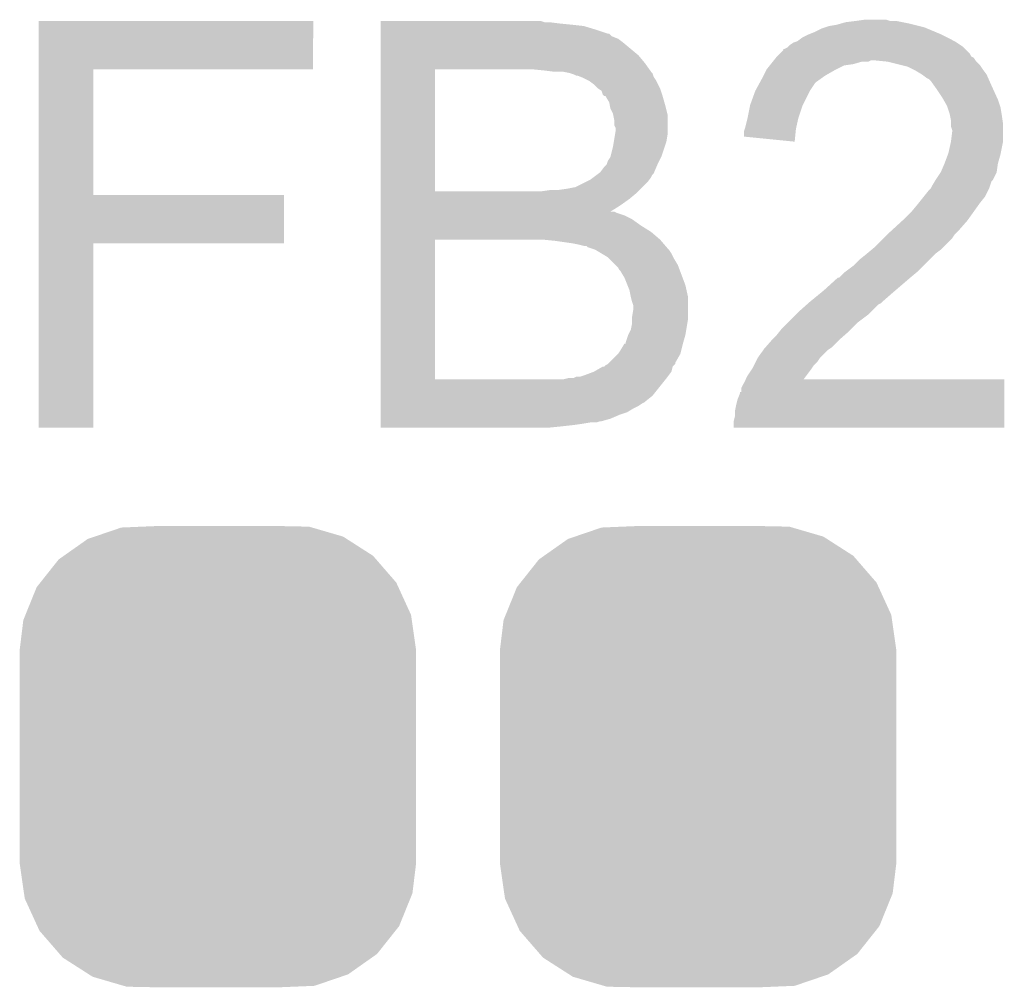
# Model space of a CAD drawing. Extents: x -0.05 to 0.95, y -0.15 to 0.98.
# Tile 25 of 30: x 0.6255 to 0.703, y 0.799 to 0.8751. Entities that reach past the tile are written whole.
import ezdxf

# ---------------------------------------------------------------- set-up
doc = ezdxf.new("R2010")
doc.units = 0
doc.layers.get('0').update_dxf_attribs({"linetype": 'CONTINUOUS'})
doc.layers.add('GESTURE_CLICK_V102_GTO', color=14, linetype='CONTINUOUS')
doc.layers.add('GESTURE_CLICK_V102_GTS', color=12, linetype='CONTINUOUS')

# ---------------------------------------------------------------- blocks, each defined once
blk = doc.blocks.new('CUSTOM_53')
for points in [[(-0.009697, 0.01732), (-0.007602, 0.018033), (0.009858, 0.01732), (0.007416, 0.018033)], [(-0.007602, 0.018033), (-0.005941, 0.018103), (0.007416, 0.018033), (0.007177, 0.018103)], [(-0.005941, 0.018103), (-0.004811, 0.01815), (0.007177, 0.018103), (0.004812, 0.01815)], [(-0.01212, 0.015813), (-0.010246, 0.017133), (0.012209, 0.015813), (0.010149, 0.017133)], [(-0.010246, 0.017133), (-0.009697, 0.01732), (0.010149, 0.017133), (0.009858, 0.01732)], [(-0.013974, 0.013704), (-0.012529, 0.015525), (0.01404, 0.013704), (0.01246, 0.015525)], [(-0.012529, 0.015525), (-0.01212, 0.015813), (0.01246, 0.015525), (0.012209, 0.015813)], [(-0.015146, 0.011164), (-0.014265, 0.013338), (0.015202, 0.011164), (0.014208, 0.013338)], [(-0.014265, 0.013338), (-0.013974, 0.013704), (0.014208, 0.013338), (0.01404, 0.013704)], [(-0.015314, 0.010749), (-0.015146, 0.011164), (0.015262, 0.010749), (0.015202, 0.011164)], [(-0.0156, 0.0084), (-0.015314, 0.010749), (0.0156, 0.0084), (0.015262, 0.010749)], [(-0.0156, 0.00835), (-0.0156, 0.0084), (0.0156, 0.00835), (0.0156, 0.0084)], [(-0.0156, -0.00835), (-0.0156, 0.00835), (0.0156, -0.00835), (0.0156, 0.00835)], [(-0.0156, -0.0084), (-0.0156, -0.00835), (0.0156, -0.0084), (0.0156, -0.00835)], [(-0.015262, -0.010748), (-0.0156, -0.0084), (0.015314, -0.010748), (0.0156, -0.0084)], [(-0.015202, -0.011164), (-0.015262, -0.010748), (0.015146, -0.011164), (0.015314, -0.010748)], [(-0.014208, -0.013337), (-0.015202, -0.011164), (0.014266, -0.013337), (0.015146, -0.011164)], [(-0.01404, -0.013704), (-0.014208, -0.013337), (0.013974, -0.013704), (0.014266, -0.013337)], [(-0.01246, -0.015524), (-0.01404, -0.013704), (0.012529, -0.015524), (0.013974, -0.013704)], [(-0.01221, -0.015813), (-0.01246, -0.015524), (0.012119, -0.015813), (0.012529, -0.015524)], [(-0.01015, -0.017133), (-0.01221, -0.015813), (0.010246, -0.017133), (0.012119, -0.015813)], [(-0.009858, -0.01732), (-0.01015, -0.017133), (0.009696, -0.01732), (0.010246, -0.017133)], [(-0.007417, -0.018033), (-0.009858, -0.01732), (0.007602, -0.018033), (0.009696, -0.01732)], [(-0.007177, -0.018103), (-0.007417, -0.018033), (0.005938, -0.018103), (0.007602, -0.018033)], [(-0.004811, -0.01815), (-0.007177, -0.018103), (0.004812, -0.01815), (0.005938, -0.018103)]]:
    blk.add_solid(points)

msp = doc.modelspace()

# ---------------------------------------------------------------- linework, layer by layer
at = {"layer": 'GESTURE_CLICK_V102_GTO'}
for points in [[(0.627001, 0.874999), (0.627001, 0.875), (0.6486, 0.874999), (0.627001, 0.875)], [(0.627001, 0.8712), (0.627001, 0.874999), (0.648599, 0.8712), (0.6486, 0.874999)], [(0.653901, 0.8749), (0.653901, 0.875), (0.6668, 0.8749), (0.6665, 0.875)], [(0.653901, 0.875), (0.653901, 0.875), (0.6665, 0.875), (0.653901, 0.875)], [(0.6905, 0.8749), (0.6913, 0.875), (0.695, 0.8749), (0.6945, 0.875)], [(0.6913, 0.875), (0.692, 0.8751), (0.694, 0.875), (0.6937, 0.8751)], [(0.653901, 0.8748), (0.653901, 0.8749), (0.668, 0.8748), (0.6672, 0.8749)], [(0.653901, 0.8747), (0.653901, 0.8748), (0.669, 0.8747), (0.668, 0.8748)], [(0.653901, 0.8746), (0.653901, 0.8747), (0.6699, 0.8746), (0.669, 0.8747)], [(0.653901, 0.8743), (0.653901, 0.8746), (0.6709, 0.8743), (0.6699, 0.8746)], [(0.653901, 0.874), (0.653901, 0.8743), (0.6718, 0.874), (0.6709, 0.8743)], [(0.688, 0.8741), (0.6886, 0.8744), (0.69766, 0.8741), (0.69694, 0.8744)], [(0.6886, 0.8744), (0.6889, 0.8745), (0.69694, 0.8744), (0.6967, 0.8745)], [(0.6889, 0.8745), (0.6892, 0.8746), (0.6967, 0.8745), (0.6963, 0.8746)], [(0.6892, 0.8746), (0.6898, 0.8747), (0.6963, 0.8746), (0.6959, 0.8747)], [(0.6898, 0.8747), (0.69015, 0.8748), (0.6959, 0.8747), (0.6955, 0.8748)], [(0.69015, 0.8748), (0.6905, 0.8749), (0.6955, 0.8748), (0.695, 0.8749)], [(0.653901, 0.8738), (0.653901, 0.874), (0.6721, 0.8738), (0.6719, 0.874)], [(0.653901, 0.874), (0.653901, 0.874), (0.6719, 0.874), (0.6718, 0.874)], [(0.653901, 0.8736), (0.653901, 0.8738), (0.6726, 0.8736), (0.6721, 0.8738)], [(0.653901, 0.8733), (0.653901, 0.8736), (0.673, 0.8733), (0.6726, 0.8736)], [(0.6867, 0.8734), (0.6871, 0.8737), (0.6991, 0.8734), (0.6985, 0.8737)], [(0.6871, 0.8737), (0.6875, 0.8739), (0.6985, 0.8737), (0.6981, 0.8739)], [(0.6875, 0.8739), (0.68775, 0.874), (0.6981, 0.8739), (0.6979, 0.874)], [(0.68775, 0.874), (0.688, 0.8741), (0.6979, 0.874), (0.69766, 0.8741)], [(0.653901, 0.8723), (0.653901, 0.8733), (0.6742, 0.8723), (0.673, 0.8733)], [(0.6853, 0.8724), (0.6856, 0.8727), (0.7003, 0.8724), (0.7, 0.8727)], [(0.6856, 0.8727), (0.685601, 0.8728), (0.7, 0.8727), (0.6999, 0.8728)], [(0.6857, 0.8728), (0.6859, 0.8729), (0.6999, 0.8728), (0.6998, 0.8729)], [(0.6859, 0.8729), (0.686, 0.873), (0.6998, 0.8729), (0.6997, 0.873)], [(0.686, 0.873), (0.6861, 0.8731), (0.6997, 0.873), (0.69955, 0.8731)], [(0.6861, 0.8731), (0.6864, 0.8733), (0.69955, 0.8731), (0.69925, 0.8733)], [(0.6864, 0.8733), (0.6867, 0.8734), (0.69925, 0.8733), (0.6991, 0.8734)], [(0.653901, 0.8717), (0.653901, 0.8723), (0.6747, 0.8717), (0.6742, 0.8723)], [(0.68478, 0.8718), (0.68486, 0.8719), (0.6923, 0.8718), (0.6925, 0.8719)], [(0.68486, 0.8719), (0.68502, 0.8721), (0.700733, 0.8719), (0.7006, 0.8721)], [(0.68486, 0.8719), (0.68486, 0.8719), (0.6925, 0.8719), (0.6928, 0.8719)], [(0.68502, 0.8721), (0.6851, 0.8722), (0.7006, 0.8721), (0.7004, 0.8722)], [(0.6851, 0.8722), (0.6853, 0.8724), (0.7004, 0.8722), (0.7003, 0.8724)], [(0.6938, 0.8718), (0.6928, 0.8719), (0.7008, 0.8718), (0.700733, 0.8719)], [(0.627, 0.8613), (0.627001, 0.871199), (0.631301, 0.8613), (0.6313, 0.871199)], [(0.627001, 0.871199), (0.627001, 0.8712), (0.6313, 0.871199), (0.648599, 0.8712)], [(0.6539, 0.861601), (0.653901, 0.8712), (0.6582, 0.861601), (0.658201, 0.8712)], [(0.653901, 0.8712), (0.653901, 0.8717), (0.675057, 0.8712), (0.6747, 0.8717)], [(0.6668, 0.8711), (0.6658, 0.8712), (0.675129, 0.8711), (0.675057, 0.8712)], [(0.6676, 0.871), (0.6668, 0.8711), (0.6752, 0.871), (0.675129, 0.8711)], [(0.68405, 0.8707), (0.68425, 0.8711), (0.6889, 0.8707), (0.6896, 0.8711)], [(0.68425, 0.8711), (0.6843, 0.8712), (0.6896, 0.8711), (0.6898, 0.8712)], [(0.6843, 0.8712), (0.68454, 0.8715), (0.6898, 0.8712), (0.6904, 0.8715)], [(0.68454, 0.8715), (0.68462, 0.8716), (0.6904, 0.8715), (0.6911, 0.8716)], [(0.68462, 0.8716), (0.68478, 0.8718), (0.6911, 0.8716), (0.6918, 0.8718)], [(0.695, 0.8715), (0.6938, 0.8718), (0.7011, 0.8715), (0.7008, 0.8718)], [(0.6954, 0.8714), (0.695, 0.8715), (0.701167, 0.8714), (0.7011, 0.8715)], [(0.6958, 0.8712), (0.6954, 0.8714), (0.7013, 0.8712), (0.701167, 0.8714)], [(0.696, 0.8711), (0.6958, 0.8712), (0.701375, 0.8711), (0.7013, 0.8712)], [(0.6965, 0.8708), (0.696, 0.8711), (0.7016, 0.8708), (0.701375, 0.8711)], [(0.6688, 0.8709), (0.6683, 0.871), (0.6753, 0.8709), (0.6752, 0.871)], [(0.6691, 0.8708), (0.6688, 0.8709), (0.675333, 0.8708), (0.6753, 0.8709)], [(0.6693, 0.8707), (0.6691, 0.8708), (0.675367, 0.8707), (0.675333, 0.8708)], [(0.66965, 0.8706), (0.6694, 0.8707), (0.6754, 0.8706), (0.675367, 0.8707)], [(0.6699, 0.8705), (0.66965, 0.8706), (0.675467, 0.8705), (0.6754, 0.8706)], [(0.6703, 0.8703), (0.6699, 0.8705), (0.6756, 0.8703), (0.675467, 0.8705)], [(0.683782, 0.8702), (0.684, 0.8706), (0.6882, 0.8702), (0.68876, 0.8706)], [(0.684, 0.8706), (0.68405, 0.8707), (0.68876, 0.8706), (0.6889, 0.8707)], [(0.6969, 0.8705), (0.6965, 0.8708), (0.701733, 0.8705), (0.7016, 0.8708)], [(0.6971, 0.8704), (0.6969, 0.8705), (0.701778, 0.8704), (0.701733, 0.8705)], [(0.6972, 0.8703), (0.6971, 0.8704), (0.701822, 0.8703), (0.701778, 0.8704)], [(0.6707, 0.87), (0.6703, 0.8703), (0.67575, 0.87), (0.6756, 0.8703)], [(0.671, 0.8697), (0.6707, 0.87), (0.6759, 0.8697), (0.67575, 0.87)], [(0.6713, 0.8695), (0.671, 0.8697), (0.675967, 0.8695), (0.6759, 0.8697)], [(0.6834, 0.8695), (0.683727, 0.8701), (0.6877, 0.8695), (0.6881, 0.8701)], [(0.683727, 0.8701), (0.683782, 0.8702), (0.6881, 0.8701), (0.6882, 0.8702)], [(0.697486, 0.8699), (0.6972, 0.8703), (0.702, 0.8699), (0.701822, 0.8703)], [(0.6977, 0.8696), (0.697486, 0.8699), (0.702136, 0.8696), (0.702, 0.8699)], [(0.6981, 0.869), (0.6977, 0.8696), (0.702409, 0.869), (0.702136, 0.8696)], [(0.6714, 0.8692), (0.6713, 0.8695), (0.676067, 0.8692), (0.675967, 0.8695)], [(0.6715, 0.8691), (0.6714, 0.8692), (0.6761, 0.8691), (0.676067, 0.8692)], [(0.6719, 0.8686), (0.6716, 0.8691), (0.676243, 0.8686), (0.6761, 0.8691)], [(0.683, 0.8684), (0.6834, 0.8695), (0.68715, 0.8684), (0.6877, 0.8695)], [(0.698214, 0.8688), (0.6981, 0.869), (0.7025, 0.8688), (0.702409, 0.869)], [(0.6985, 0.8683), (0.698214, 0.8688), (0.702667, 0.8683), (0.7025, 0.8688)], [(0.67194, 0.8684), (0.6719, 0.8686), (0.6763, 0.8684), (0.676243, 0.8686)], [(0.672, 0.8681), (0.67194, 0.8684), (0.676375, 0.8681), (0.6763, 0.8684)], [(0.6722, 0.8677), (0.672, 0.8681), (0.676475, 0.8677), (0.676375, 0.8681)], [(0.6828, 0.8674), (0.68298, 0.8683), (0.6868, 0.8674), (0.6871, 0.8683)], [(0.68298, 0.8683), (0.683, 0.8684), (0.6871, 0.8683), (0.68715, 0.8684)], [(0.698533, 0.8682), (0.6985, 0.8683), (0.7027, 0.8682), (0.702667, 0.8683)], [(0.6987, 0.8677), (0.698533, 0.8682), (0.702783, 0.8677), (0.7027, 0.8682)], [(0.67222, 0.8676), (0.6722, 0.8677), (0.6765, 0.8676), (0.676475, 0.8677)], [(0.6723, 0.8672), (0.67222, 0.8676), (0.6765, 0.8672), (0.6765, 0.8676)], [(0.6826, 0.8666), (0.6828, 0.8674), (0.686622, 0.8666), (0.6868, 0.8674)], [(0.69872, 0.8676), (0.6987, 0.8677), (0.7028, 0.8676), (0.702783, 0.8677)], [(0.6988, 0.8672), (0.69872, 0.8676), (0.702857, 0.8672), (0.7028, 0.8676)], [(0.6723, 0.8668), (0.6723, 0.8672), (0.6765, 0.8668), (0.6765, 0.8672)], [(0.6724, 0.8666), (0.6723, 0.8668), (0.6765, 0.8666), (0.6765, 0.8668)], [(0.6724, 0.8663), (0.6724, 0.8666), (0.6765, 0.8663), (0.6765, 0.8666)], [(0.6825, 0.8663), (0.682566, 0.8665), (0.68658, 0.8663), (0.6866, 0.8665)], [(0.682566, 0.8665), (0.6826, 0.8666), (0.6866, 0.8665), (0.686622, 0.8666)], [(0.6988, 0.8669), (0.6988, 0.8672), (0.7029, 0.8669), (0.702857, 0.8672)], [(0.6988, 0.8667), (0.6988, 0.8669), (0.7029, 0.8667), (0.7029, 0.8669)], [(0.6989, 0.8664), (0.6988, 0.8667), (0.7029, 0.8664), (0.7029, 0.8667)], [(0.672267, 0.8655), (0.672367, 0.8661), (0.6764, 0.8655), (0.6765, 0.8661)], [(0.672367, 0.8661), (0.6724, 0.8663), (0.6765, 0.8661), (0.6765, 0.8663)], [(0.6825, 0.865901), (0.6825, 0.8663), (0.686539, 0.865901), (0.68658, 0.8663)], [(0.686499, 0.8655), (0.6825, 0.865901), (0.686499, 0.8655), (0.686539, 0.865901)], [(0.6988, 0.8655), (0.6989, 0.8663), (0.7029, 0.8655), (0.7029, 0.8663)], [(0.6989, 0.8663), (0.6989, 0.8664), (0.7029, 0.8663), (0.7029, 0.8664)], [(0.672, 0.8643), (0.6722, 0.8651), (0.676, 0.8643), (0.676267, 0.8651)], [(0.6722, 0.8651), (0.672267, 0.8655), (0.676267, 0.8651), (0.6764, 0.8655)], [(0.6986, 0.8646), (0.6988, 0.8655), (0.70272, 0.8646), (0.7029, 0.8655)], [(0.6718, 0.864), (0.672, 0.8643), (0.67585, 0.864), (0.676, 0.8643)], [(0.6983, 0.8638), (0.698562, 0.8645), (0.7025, 0.8638), (0.7027, 0.8645)], [(0.698562, 0.8645), (0.6986, 0.8646), (0.7027, 0.8645), (0.70272, 0.8646)], [(0.6712, 0.8631), (0.6715, 0.8635), (0.675443, 0.8631), (0.675614, 0.8635)], [(0.6715, 0.8635), (0.6717, 0.8637), (0.675614, 0.8635), (0.6757, 0.8637)], [(0.6717, 0.8637), (0.6718, 0.864), (0.6757, 0.8637), (0.67585, 0.864)], [(0.698, 0.8631), (0.6983, 0.8638), (0.7024, 0.8631), (0.7025, 0.8638)], [(0.6704, 0.8625), (0.670667, 0.8627), (0.67505, 0.8625), (0.6752, 0.8627)], [(0.670667, 0.8627), (0.670933, 0.8629), (0.6752, 0.8627), (0.6753, 0.8629)], [(0.670933, 0.8629), (0.671067, 0.863), (0.6753, 0.8629), (0.6754, 0.863)], [(0.671067, 0.863), (0.6712, 0.8631), (0.6754, 0.863), (0.675443, 0.8631)], [(0.6976, 0.8625), (0.698, 0.8631), (0.7021, 0.8625), (0.7024, 0.8631)], [(0.6679, 0.8617), (0.6686, 0.8618), (0.6743, 0.8617), (0.6744, 0.8618)], [(0.6686, 0.8618), (0.6691, 0.8619), (0.6744, 0.8618), (0.6745, 0.8619)], [(0.6692, 0.8619), (0.67, 0.8623), (0.6745, 0.8619), (0.6749, 0.8623)], [(0.67, 0.8623), (0.6704, 0.8625), (0.6749, 0.8623), (0.67505, 0.8625)], [(0.697, 0.8616), (0.6972, 0.8618), (0.7017, 0.8616), (0.7018, 0.8618)], [(0.6972, 0.8618), (0.6973, 0.862), (0.7018, 0.8618), (0.701867, 0.862)], [(0.6973, 0.862), (0.69754, 0.8624), (0.701867, 0.862), (0.702, 0.8624)], [(0.69754, 0.8624), (0.6976, 0.8625), (0.702, 0.8624), (0.7021, 0.8625)], [(0.627, 0.861299), (0.627, 0.8613), (0.6463, 0.861299), (0.631301, 0.8613)], [(0.627, 0.8575), (0.627, 0.861299), (0.646299, 0.8575), (0.6463, 0.861299)], [(0.6539, 0.8616), (0.6539, 0.861601), (0.6666, 0.8616), (0.6582, 0.861601)], [(0.6539, 0.8615), (0.6539, 0.8616), (0.6741, 0.8615), (0.6742, 0.8616)], [(0.6539, 0.861), (0.6539, 0.8615), (0.6735, 0.861), (0.6741, 0.8615)], [(0.6666, 0.8616), (0.6673, 0.8617), (0.6742, 0.8616), (0.6743, 0.8617)], [(0.69628, 0.8607), (0.69668, 0.8612), (0.7011, 0.8607), (0.7015, 0.8612)], [(0.69668, 0.8612), (0.697, 0.8616), (0.7015, 0.8612), (0.7017, 0.8616)], [(0.6539, 0.8605), (0.6539, 0.861), (0.6728, 0.8605), (0.6735, 0.861)], [(0.6539, 0.86), (0.6539, 0.8605), (0.672003, 0.86), (0.6728, 0.8605)], [(0.6957, 0.86), (0.6962, 0.8606), (0.7006, 0.86), (0.701029, 0.8606)], [(0.6962, 0.8606), (0.69628, 0.8607), (0.701029, 0.8606), (0.7011, 0.8607)], [(0.6539, 0.8599), (0.6539, 0.86), (0.6725, 0.8599), (0.6723, 0.86)], [(0.6539, 0.86), (0.6539, 0.86), (0.6723, 0.86), (0.672003, 0.86)], [(0.6539, 0.8597), (0.6539, 0.8599), (0.6731, 0.8597), (0.6725, 0.8599)], [(0.6539, 0.8594), (0.6539, 0.8597), (0.6737, 0.8594), (0.6731, 0.8597)], [(0.6951, 0.8594), (0.6957, 0.86), (0.700171, 0.8594), (0.7006, 0.86)], [(0.6539, 0.8589), (0.6539, 0.8594), (0.6744, 0.8589), (0.6737, 0.8594)], [(0.6539, 0.8584), (0.6539, 0.8589), (0.6752, 0.8584), (0.6744, 0.8589)], [(0.694118, 0.8585), (0.694991, 0.8593), (0.6994, 0.8585), (0.7001, 0.8593)], [(0.694991, 0.8593), (0.6951, 0.8594), (0.7001, 0.8593), (0.700171, 0.8594)], [(0.6539, 0.8578), (0.6539, 0.8584), (0.6759, 0.8578), (0.6752, 0.8584)], [(0.6935, 0.8579), (0.6938, 0.8582), (0.6989, 0.8579), (0.6991, 0.8582)], [(0.6938, 0.8582), (0.6939, 0.8583), (0.6991, 0.8582), (0.6992, 0.8583)], [(0.6939, 0.8583), (0.694118, 0.8585), (0.6992, 0.8583), (0.6994, 0.8585)], [(0.627, 0.857499), (0.627, 0.8575), (0.6313, 0.857499), (0.646299, 0.8575)], [(0.627, 0.843001), (0.627, 0.857499), (0.631299, 0.843001), (0.6313, 0.857499)], [(0.6539, 0.846801), (0.6539, 0.8578), (0.6582, 0.846801), (0.658201, 0.8578)], [(0.6676, 0.8577), (0.6666, 0.8578), (0.675986, 0.8577), (0.6759, 0.8578)], [(0.669, 0.8575), (0.6676, 0.8577), (0.676157, 0.8575), (0.675986, 0.8577)], [(0.6695, 0.8574), (0.669, 0.8575), (0.676243, 0.8574), (0.676157, 0.8575)], [(0.6699, 0.8573), (0.6695, 0.8574), (0.676329, 0.8573), (0.676243, 0.8574)], [(0.6702, 0.8572), (0.6701, 0.8573), (0.676414, 0.8572), (0.676329, 0.8573)], [(0.6705, 0.8571), (0.6702, 0.8572), (0.6765, 0.8571), (0.676414, 0.8572)], [(0.69256, 0.857), (0.6928, 0.8572), (0.698, 0.857), (0.6982, 0.8572)], [(0.6928, 0.8572), (0.6935, 0.8579), (0.6982, 0.8572), (0.6989, 0.8579)], [(0.6708, 0.857), (0.6705, 0.8571), (0.6766, 0.857), (0.6765, 0.8571)], [(0.6713, 0.8567), (0.6708, 0.857), (0.6768, 0.8567), (0.6766, 0.857)], [(0.6718, 0.8564), (0.6713, 0.8567), (0.67695, 0.8564), (0.6768, 0.8567)], [(0.6719, 0.8563), (0.6718, 0.8564), (0.677, 0.8563), (0.67695, 0.8564)], [(0.6917, 0.8563), (0.6922, 0.8567), (0.6972, 0.8563), (0.6976, 0.8567)], [(0.6922, 0.8567), (0.69256, 0.857), (0.6976, 0.8567), (0.698, 0.857)], [(0.6724, 0.8558), (0.6719, 0.8563), (0.6773, 0.8558), (0.677, 0.8563)], [(0.6726, 0.8556), (0.6724, 0.8558), (0.677375, 0.8556), (0.6773, 0.8558)], [(0.690533, 0.8553), (0.6912, 0.8558), (0.6962, 0.8553), (0.6967, 0.8558)], [(0.6912, 0.8558), (0.6917, 0.8563), (0.6967, 0.8558), (0.6972, 0.8563)], [(0.6727, 0.8554), (0.6726, 0.8556), (0.67745, 0.8554), (0.677375, 0.8556)], [(0.6728, 0.8553), (0.6727, 0.8554), (0.677488, 0.8553), (0.67745, 0.8554)], [(0.6731, 0.8548), (0.6728, 0.8553), (0.677675, 0.8548), (0.677488, 0.8553)], [(0.69, 0.8548), (0.6904, 0.8552), (0.6956, 0.8548), (0.69608, 0.8552)], [(0.6904, 0.8552), (0.690533, 0.8553), (0.69608, 0.8552), (0.6962, 0.8553)], [(0.67334, 0.8542), (0.6731, 0.8548), (0.6779, 0.8542), (0.677675, 0.8548)], [(0.6735, 0.8538), (0.67334, 0.8542), (0.677989, 0.8538), (0.6779, 0.8542)], [(0.6888, 0.8538), (0.6899, 0.8548), (0.694433, 0.8538), (0.6956, 0.8548)], [(0.6736, 0.8533), (0.6735, 0.8538), (0.6781, 0.8533), (0.677989, 0.8538)], [(0.6737, 0.8529), (0.6736, 0.8533), (0.6781, 0.8529), (0.6781, 0.8533)], [(0.6877, 0.8529), (0.688555, 0.8536), (0.6934, 0.8529), (0.6942, 0.8536)], [(0.688555, 0.8536), (0.6888, 0.8538), (0.6942, 0.8536), (0.694433, 0.8538)], [(0.6738, 0.8526), (0.6737, 0.8529), (0.6781, 0.8526), (0.6781, 0.8529)], [(0.6738, 0.8523), (0.6738, 0.8526), (0.6781, 0.8523), (0.6781, 0.8526)], [(0.6868, 0.8521), (0.687475, 0.8527), (0.6925, 0.8521), (0.6931, 0.8527)], [(0.687475, 0.8527), (0.687587, 0.8528), (0.6931, 0.8527), (0.6933, 0.8528)], [(0.687587, 0.8528), (0.6877, 0.8529), (0.6933, 0.8528), (0.6934, 0.8529)], [(0.6737, 0.8517), (0.6738, 0.8523), (0.6781, 0.8517), (0.6781, 0.8523)], [(0.686, 0.8513), (0.6866, 0.8519), (0.6915, 0.8513), (0.6923, 0.8519)], [(0.6866, 0.8519), (0.6868, 0.8521), (0.6923, 0.8519), (0.6925, 0.8521)], [(0.6736, 0.8507), (0.6737, 0.8512), (0.677967, 0.8507), (0.67805, 0.8512)], [(0.6737, 0.8515), (0.6737, 0.8517), (0.6781, 0.8515), (0.6781, 0.8517)], [(0.6737, 0.8512), (0.6737, 0.8515), (0.67805, 0.8512), (0.6781, 0.8515)], [(0.6855, 0.8508), (0.686, 0.8513), (0.691, 0.8508), (0.6915, 0.8513)], [(0.6732, 0.8497), (0.6734, 0.8503), (0.677728, 0.8497), (0.6779, 0.8503)], [(0.6734, 0.8503), (0.6736, 0.8507), (0.6779, 0.8503), (0.677967, 0.8507)], [(0.6848, 0.85), (0.6851, 0.8503), (0.690114, 0.85), (0.690457, 0.8503)], [(0.6851, 0.8503), (0.68534, 0.8506), (0.690457, 0.8503), (0.6908, 0.8506)], [(0.68534, 0.8506), (0.6855, 0.8508), (0.6908, 0.8506), (0.691, 0.8508)], [(0.6728, 0.8491), (0.6731, 0.8496), (0.677575, 0.8491), (0.6777, 0.8496)], [(0.673199, 0.8496), (0.6732, 0.8497), (0.6777, 0.8496), (0.677728, 0.8497)], [(0.684187, 0.8493), (0.684712, 0.8499), (0.6894, 0.8493), (0.69, 0.8499)], [(0.684712, 0.8499), (0.6848, 0.85), (0.69, 0.8499), (0.690114, 0.85)], [(0.6719, 0.8481), (0.6726, 0.8488), (0.6771, 0.8481), (0.6775, 0.8488)], [(0.6726, 0.8488), (0.6728, 0.8491), (0.6775, 0.8488), (0.677575, 0.8491)], [(0.6836, 0.8485), (0.684029, 0.8491), (0.6885, 0.8485), (0.6891, 0.8491)], [(0.684029, 0.8491), (0.6841, 0.8492), (0.6891, 0.8491), (0.68925, 0.8492)], [(0.6841, 0.8492), (0.684187, 0.8493), (0.68925, 0.8492), (0.6894, 0.8493)], [(0.6715, 0.8478), (0.6716, 0.8479), (0.6769, 0.8478), (0.677, 0.8479)], [(0.6716, 0.8479), (0.671799, 0.848), (0.677, 0.8479), (0.6771, 0.848)], [(0.6718, 0.848), (0.6719, 0.8481), (0.6771, 0.848), (0.6771, 0.8481)], [(0.6832, 0.8477), (0.6833, 0.8479), (0.687867, 0.8477), (0.688, 0.8479)], [(0.6833, 0.8479), (0.68345, 0.8482), (0.688, 0.8479), (0.6883, 0.8482)], [(0.68345, 0.8482), (0.6836, 0.8485), (0.6883, 0.8482), (0.6885, 0.8485)], [(0.6696, 0.847), (0.6699, 0.8471), (0.6765, 0.847), (0.676575, 0.8471)], [(0.6699, 0.8471), (0.6707, 0.8474), (0.676575, 0.8471), (0.6768, 0.8474)], [(0.6707, 0.8474), (0.6714, 0.8478), (0.6768, 0.8474), (0.6769, 0.8478)], [(0.68265, 0.8468), (0.6828, 0.8471), (0.687202, 0.8468), (0.687426, 0.8471)], [(0.6828, 0.8471), (0.683133, 0.8476), (0.687426, 0.8471), (0.6878, 0.8476)], [(0.683133, 0.8476), (0.6832, 0.8477), (0.6878, 0.8476), (0.687867, 0.8477)], [(0.6539, 0.8468), (0.6539, 0.846801), (0.6683, 0.8468), (0.6582, 0.846801)], [(0.6539, 0.8455), (0.6539, 0.8468), (0.6753, 0.8455), (0.67634, 0.8468)], [(0.6683, 0.8468), (0.6687, 0.8469), (0.67634, 0.8468), (0.67642, 0.8469)], [(0.6691, 0.8469), (0.6693, 0.847), (0.67642, 0.8469), (0.6765, 0.847)], [(0.6823, 0.8461), (0.68265, 0.846799), (0.703, 0.8461), (0.703, 0.846799)], [(0.68265, 0.846799), (0.68265, 0.8468), (0.703, 0.846799), (0.687202, 0.8468)], [(0.682, 0.8452), (0.6822, 0.8457), (0.703, 0.8452), (0.703, 0.8457)], [(0.6822, 0.8457), (0.682201, 0.8458), (0.703, 0.8457), (0.703, 0.8458)], [(0.682201, 0.8458), (0.6823, 0.845801), (0.703, 0.8458), (0.703, 0.845801)], [(0.6823, 0.845801), (0.6823, 0.8461), (0.703, 0.845801), (0.703, 0.8461)], [(0.6539, 0.8451), (0.6539, 0.8455), (0.6748, 0.8451), (0.6753, 0.8455)], [(0.6539, 0.845), (0.6539, 0.8451), (0.6747, 0.845), (0.6748, 0.8451)], [(0.6539, 0.8449), (0.6539, 0.845), (0.6745, 0.8449), (0.6747, 0.845)], [(0.6539, 0.8447), (0.6539, 0.8449), (0.6742, 0.8447), (0.6745, 0.8449)], [(0.6818, 0.8443), (0.6819, 0.8448), (0.702999, 0.8443), (0.702999, 0.8448)], [(0.6819, 0.8448), (0.682, 0.8452), (0.702999, 0.8448), (0.703, 0.8452)], [(0.6539, 0.8445), (0.6539, 0.8447), (0.6738, 0.8445), (0.6742, 0.8447)], [(0.6539, 0.8442), (0.6539, 0.8445), (0.6733, 0.8442), (0.6738, 0.8445)], [(0.6539, 0.844), (0.6539, 0.8442), (0.6727, 0.844), (0.6733, 0.8442)], [(0.6539, 0.8437), (0.6539, 0.844), (0.672, 0.8437), (0.6727, 0.844)], [(0.6818, 0.8439), (0.6818, 0.8443), (0.702999, 0.8439), (0.702999, 0.8443)], [(0.6539, 0.8435), (0.6539, 0.8437), (0.6713, 0.8435), (0.672, 0.8437)], [(0.6539, 0.8434), (0.6539, 0.8435), (0.6709, 0.8434), (0.6712, 0.8435)], [(0.6539, 0.8435), (0.6539, 0.8435), (0.6712, 0.8435), (0.6713, 0.8435)], [(0.6539, 0.8433), (0.6539, 0.8434), (0.6698, 0.8433), (0.6704, 0.8434)], [(0.6539, 0.8432), (0.6539, 0.8433), (0.6691, 0.8432), (0.6698, 0.8433)], [(0.6539, 0.8431), (0.6539, 0.8432), (0.6682, 0.8431), (0.6691, 0.8432)], [(0.6817, 0.8435), (0.6818, 0.8439), (0.702999, 0.8435), (0.702999, 0.8439)], [(0.6817, 0.843001), (0.6817, 0.8435), (0.702999, 0.843001), (0.702999, 0.8435)], [(0.631299, 0.843), (0.627, 0.843001), (0.631299, 0.843), (0.631299, 0.843001)], [(0.6539, 0.843001), (0.6539, 0.8431), (0.667209, 0.843001), (0.6682, 0.8431)], [(0.6672, 0.843), (0.6539, 0.843001), (0.6672, 0.843), (0.667209, 0.843001)], [(0.702999, 0.843), (0.6817, 0.843001), (0.702999, 0.843), (0.702999, 0.843001)]]:
    msp.add_solid(points, dxfattribs=at)

# ---------------------------------------------------------------- block references
at = {"layer": 'GESTURE_CLICK_V102_GTS'}
for p in [(0.6411, 0.8171), (0.6789, 0.8171)]:
    msp.add_blockref('CUSTOM_53', p, dxfattribs=at)

doc.saveas('drawing.dxf')
